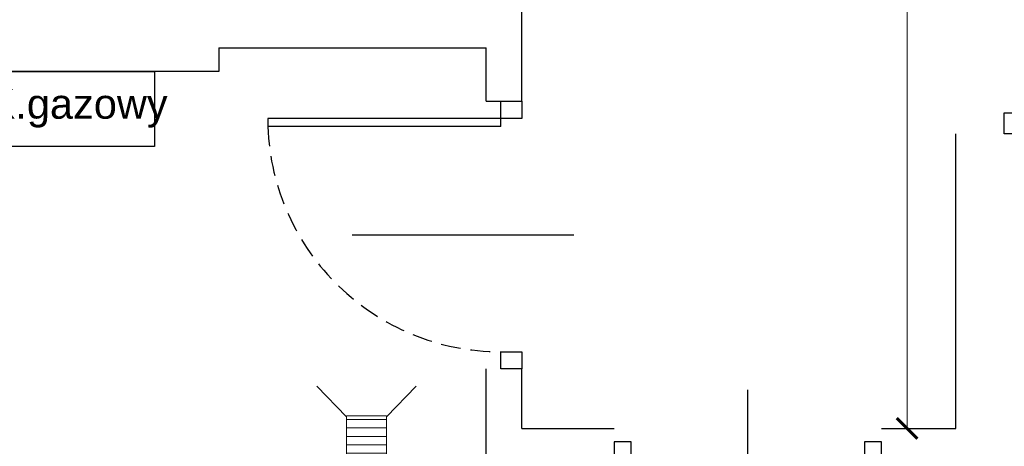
# Model space of a CAD drawing. Header units: millimetres. Extents: x -5941 to 19721, y -9230 to 6433.
# Tile 164 of 204: x 11424 to 11755, y 110 to 253. Entities that reach past the tile are written whole.
import ezdxf
from ezdxf.enums import TextEntityAlignment as Align

# ---------------------------------------------------------------- set-up
doc = ezdxf.new("R2010")
doc.units = ezdxf.units.MM
doc.linetypes.add('DASHED', pattern=[0.75, 0.5, -0.25])
for name, color, linetype in [('A_drzwi', 3, 'Continuous'), ('A_meble', 6, 'Continuous'), ('A_opis pom', 1, 'Continuous'), ('A_opis stolarki', 3, 'Continuous'), ('A_SC_MUROWANA_DZIAŁOWA', 42, 'Continuous'), ('A_wymiary', 55, 'Continuous')]:
    doc.layers.add(name, color=color, linetype=linetype)
doc.layers.add('z ks opis', color=20, linetype='Continuous', lineweight=18)
doc.styles.add('dar-styl', font='arial.ttf')
doc.styles.add('Opisowy', font='arial.ttf', dxfattribs={"width": 0.8})
doc.styles.get("Standard").update_dxf_attribs({"font": 'arial.ttf'})
doc.dimstyles.new('WYMIARY', dxfattribs={"dimtxt": 1.3, "dimasz": 7, "dimexe": 1.25, "dimexo": 0.3, "dimgap": 0.2, "dimtad": 1, "dimzin": 4, "dimtxsty": 'Opisowy', "dimblk1": 'ARCHTICK', "dimblk2": 'ARCHTICK', "dimsah": 1, "dimcen": 2.5, "dimazin": 0, "dimtfac": 1, "dimtmove": 1, "dimatfit": 3, "dimldrblk": 'ARCHTICK', "dimfxl": 0, "dimlwd": 18, "dimlwe": 9, "dimarcsym": 0})

# ---------------------------------------------------------------- blocks, each defined once
blk = doc.blocks.new('*U15')
at = {"color": 0}
for p, q in [((-28.55, -91.5), (-28.55, -94.5)), ((-28.55, -91.5), (59.45, -91.5)), ((59.45, -94.5), (59.45, -91.5)), ((-28.55, -94.5), (59.45, -94.5))]:
    blk.add_line(p, q, dxfattribs=at)
for points in [[(-36.55, -6.5), (-36.55, 0), (-28.55, 0), (-28.55, -6.5)], [(-36.55, -101), (-36.55, -94.5), (-28.55, -94.5), (-28.55, -101)]]:
    blk.add_lwpolyline(points, close=True, dxfattribs=at)
at = {"color": 0, "linetype": 'DASHED', "ltscale": 15}
blk.add_arc((-28.55, -94.5), 88, 1.9536, 90, dxfattribs=at)
at = {"layer": 'A_opis stolarki'}
blk.add_line((-56.09, -50.5), (27.54, -50.5), dxfattribs=at)
at = {"layer": 'A_opis stolarki', "ltscale": 0.5, "style": 'dar-styl', "text_generation_flag": 2}
blk.add_attdef('ODPORNOŚĆ_OGNIOWA', text='', height=15, rotation=85.9367, dxfattribs=at).set_placement((-55.81, -47.55), align=Align.TOP_CENTER)
at = {"layer": 'A_opis stolarki', "ltscale": 0.5, "style": 'dar-styl'}
blk.add_attdef('SYMBOL_DRZWI1', text='', height=14, dxfattribs=at).set_placement((-16.77, -50.5), align=Align.BOTTOM_CENTER)
blk.add_attdef('SYMBOL_DRZWI2', text='', height=14, dxfattribs=at).set_placement((-16.77, -53.5), align=Align.TOP_CENTER)
blk = doc.blocks.new('*U14')
for p, q in [((0, -91.5), (-88, -91.5)), ((-88, -94.5), (-88, -91.5)), ((0, -91.5), (0, -94.5)), ((0, -94.5), (-88, -94.5))]:
    blk.add_line(p, q)
for points in [[(8, -6.5), (8, 0), (0, 0), (0, -6.5)], [(8, -101), (8, -94.5), (0, -94.5), (0, -101)]]:
    blk.add_lwpolyline(points, close=True)
at = {"linetype": 'DASHED', "ltscale": 15}
blk.add_arc((0, -94.5), 88, 90, 178.0464, dxfattribs=at)
at = {"layer": 'A_opis stolarki'}
blk.add_line((-56.09, -50.5), (27.54, -50.5), dxfattribs=at)
at = {"layer": 'A_opis stolarki', "ltscale": 0.5, "style": 'dar-styl'}
blk.add_attdef('ODPORNOŚĆ_OGNIOWA', text='', height=15, rotation=94.0633, dxfattribs=at).set_placement((-95.88, -56.3), align=Align.TOP_CENTER)
blk.add_attdef('SYMBOL_DRZWI1', text='', height=14, dxfattribs=at).set_placement((-16.77, -50.5), align=Align.BOTTOM_CENTER)
blk.add_attdef('SYMBOL_DRZWI2', text='', height=14, dxfattribs=at).set_placement((-16.77, -53.5), align=Align.TOP_CENTER)
blk = doc.blocks.new('*U18')
at = {"color": 0}
for p, q in [((0, -6.5), (-88, -6.5)), ((-88, -6.5), (-88, -9.5)), ((0, -9.5), (0, -6.5)), ((0, -9.5), (-88, -9.5))]:
    blk.add_line(p, q, dxfattribs=at)
for points in [[(8, 0), (8, -6.5), (0, -6.5), (0, 0)], [(8, -94.5), (8, -101), (0, -101), (0, -94.5)]]:
    blk.add_lwpolyline(points, close=True, dxfattribs=at)
at = {"color": 0, "linetype": 'DASHED', "ltscale": 15}
blk.add_arc((0, -6.5), 88, 181.9536, 270, dxfattribs=at)
at = {"layer": 'A_opis stolarki'}
blk.add_line((-56.09, -50.5), (27.54, -50.5), dxfattribs=at)
at = {"layer": 'A_opis stolarki', "ltscale": 0.5, "style": 'dar-styl'}
blk.add_attdef('ODPORNOŚĆ_OGNIOWA', text='', height=15, rotation=90, dxfattribs=at).set_placement((-55.91, -50.5), align=Align.TOP_CENTER)
blk.add_attdef('SYMBOL_DRZWI1', text='', height=14, dxfattribs=at).set_placement((-16.77, -50.5), align=Align.BOTTOM_CENTER)
blk.add_attdef('SYMBOL_DRZWI2', text='', height=14, dxfattribs=at).set_placement((-16.77, -53.5), align=Align.TOP_CENTER)
blk = doc.blocks.new('_ArchTick')
at = {"color": 0, "const_width": 0.15}
blk.add_lwpolyline([(-0.5, -0.5), (0.5, 0.5)], dxfattribs=at)
blk = doc.blocks.new('*D49')
at = {"layer": 'A_wymiary', "color": 0, "lineweight": 9}
for p, q in [((11723.08, 519.08), (11721.13, 519.08)), ((11723.08, 116.08), (11721.13, 116.08))]:
    blk.add_line(p, q, dxfattribs=at)
at = {"layer": 'A_wymiary', "color": 0, "lineweight": 18}
blk.add_line((11722.38, 519.08), (11722.38, 116.08), dxfattribs=at)
at = {"layer": 'Defpoints', "color": 0}
for p in [(11738.81, 519.08), (11722.38, 116.08), (11738.81, 116.08)]:
    blk.add_point(p, dxfattribs=at)
at = {"layer": 'A_wymiary', "color": 0, "lineweight": 18, "xscale": 7, "yscale": 7, "zscale": 7}
for p, rotation in [((11722.38, 519.08), 90), ((11722.38, 116.08), 270)]:
    blk.add_blockref('_ArchTick', p, dxfattribs=dict(at, rotation=rotation))
at = {"layer": 'A_wymiary', "color": 0, "insert": (11710.94, 317.58), "char_height": 1.3, "attachment_point": 5, "rotation": 90, "style": 'Opisowy'}
blk.add_mtext('{\\H16.923077x;\\C3;403}', dxfattribs=at)

msp = doc.modelspace()

# ---------------------------------------------------------------- hatches: boundary and pattern name
at = {"layer": 'z ks opis'}
h = msp.add_hatch(dxfattribs=at)
h.set_pattern_fill('JIS_WOOD', color=256, scale=4, angle=135)
h.set_pattern_definition([(180, (9293.8452, 2486.465), (-3e-16, -2.828427), [])])
h.paths.add_polyline_path([(11533.798, 105.881), (11533.798, 120.287), (11547.21, 120.287), (11547.21, 119.99), (11547.21, 106.178), (11547.21, 105.881)])

# ---------------------------------------------------------------- linework, layer by layer
at = {"layer": 'A_meble'}
msp.add_lwpolyline([(11414.093, 236.083), (11469.216, 236.083), (11469.216, 210.806), (11414.093, 210.806)], close=True, dxfattribs=at)
at = {"layer": 'A_SC_MUROWANA_DZIAŁOWA'}
for p, q in [((11490.809, 244.079), (11490.809, 236.079)), ((11490.809, 236.079), (11387.809, 236.079))]:
    msp.add_line(p, q, dxfattribs=at)
for points in [[(11592.809, 226.079), (11592.809, 399.079)], [(11490.809, 244.079), (11580.809, 244.079)], [(11580.809, 226.079), (11580.809, 244.079)], [(11580.809, 226.079), (11592.809, 226.079)], [(11738.809, 116.079), (11738.809, 215.079)], [(11580.809, -43.921), (11580.809, 136.079)], [(11592.809, 116.079), (11592.809, 136.079)], [(11592.809, 116.079), (11623.809, 116.079)], [(11713.809, 116.079), (11738.809, 116.079)]]:
    msp.add_lwpolyline(points, dxfattribs=at)
at = {"layer": 'z ks opis'}
for p, q in [((11523.798, 130.287), (11533.798, 119.99)), ((11547.21, 119.99), (11557.21, 130.287))]:
    msp.add_line(p, q, dxfattribs=at)
msp.add_lwpolyline([(11547.21, 105.881), (11533.798, 105.881), (11533.798, 120.287), (11547.21, 120.287)], close=True, dxfattribs=at)

# ---------------------------------------------------------------- block references
at = {"layer": 'A_drzwi'}
for name, p, xscale, yscale, zscale, rotation in [('*U18', (11763.809, 215.079), 1.08910891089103, 1.08910891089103, 1.08910891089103, 180), ('*U15', (11560.24, 136.079), 0.8910891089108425, 0.8910891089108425, 0.8910891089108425, 180), ('*U14', (11623.809, 104.469), 0.8910891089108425, 0.8910891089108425, 0.8910891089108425, 89.99999999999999)]:
    msp.add_blockref(name, p, dxfattribs=dict(at, xscale=xscale, yscale=yscale, zscale=zscale, rotation=rotation))

# ---------------------------------------------------------------- texts
at = {"layer": 'A_opis pom', "insert": (11413.029, 230.205, 0.092), "char_height": 10, "width": 119.07531, "attachment_point": 1}
msp.add_mtext('K.gazowy', dxfattribs=at)

# ---------------------------------------------------------------- dimensions: what is measured, and where the dimension line sits
at = {"layer": 'A_wymiary'}
dim = msp.add_linear_dim(base=(11722.376, 116.079), p1=(11738.809, 519.079), p2=(11738.809, 116.079), angle=90, text='{\\H16.923077x;\\C3;403}', dimstyle='WYMIARY', override={"dimtxsty": 'Opisowy'}, dxfattribs=at)
dim.commit()
dim.dimension.update_dxf_attribs({"geometry": '*D49', "text_midpoint": (11710.936, 317.579)})

doc.saveas('drawing.dxf')
